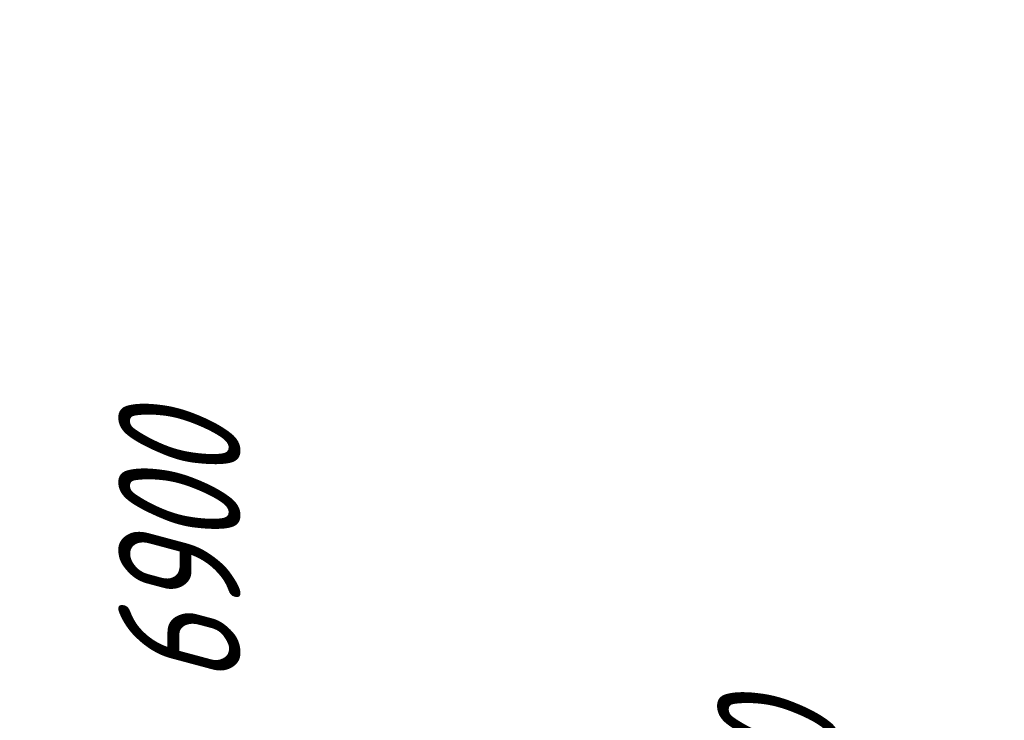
# Model space of a CAD drawing. Header units: millimetres. Extents: x 0 to 594, y 0 to 420.
# Tile 3 of 50: x 66 to 94, y 131 to 151. Entities that reach past the tile are written whole.
import ezdxf

# ---------------------------------------------------------------- set-up
doc = ezdxf.new("R2010")
doc.units = ezdxf.units.MM
doc.linetypes.add('K5LT_BASIC', pattern=[0])
doc.linetypes.add('K5LT_THIN', pattern=[0])
doc.styles.add('KDIMTEXTSTYLE', font='GOST_AU.SHX', dxfattribs={"width": 0.96, "oblique": 15, "height": 5})
doc.dimstyles.new('KDIMSTYLE (0.03)', dxfattribs={"dimtxt": 5, "dimasz": 1, "dimexe": 2, "dimexo": 0, "dimgap": 1, "dimtad": 1, "dimlfac": 40, "dimtxsty": 'KDIMTEXTSTYLE', "dimsah": 1, "dimcen": 0, "dimdle": 1, "dimadec": 0, "dimazin": 0, "dimtfac": 0.667, "dimtmove": 0, "dimatfit": 3, "dimfxl": 1, "dimtvp": 1, "dimtfill": 1, "dimtolj": 1, "dimtzin": 0, "dimarcsym": 0})

# ---------------------------------------------------------------- blocks, each defined once
blk = doc.blocks.new('KDIMARROW_03')
at = {"color": 0, "linetype": 'K5LT_BASIC', "lineweight": 40}
blk.add_line((-1.061, -1.061), (1.061, 1.061), dxfattribs=at)
at = {"color": 0, "linetype": 'K5LT_THIN', "lineweight": 18}
for q in [(-1, 0), (2, 0)]:
    blk.add_line((0, 0), q, dxfattribs=at)

msp = doc.modelspace()

# ---------------------------------------------------------------- dimensions: what is measured, and where the dimension line sits
at = {"color": 5, "true_color": 0x0000ff}
for base, p1, p2, location in [((70.69349, 221.62805), (95.1684, 49.12805), (95.1684, 221.62805), (70.69349, 135.62805)), ((87.84465, 205.37805), (95.1684, 49.12805), (95.1684, 205.37805), (87.84465, 127.37805)), ((81.43094, 154.12805), (114.91218, 49.12805), (94.32234, 154.12805), (81.43094, 101.12805))]:
    msp.add_linear_dim(base=base, p1=p1, p2=p2, angle=90, location=location, dimstyle='KDIMSTYLE (0.03)', override={"dimexo": 2, "dimpost": '\\H3.5;\\W0.96;\\Q15;<>', "dimblk1": 'KDIMARROW_03', "dimblk2": 'KDIMARROW_03', "dimse1": 0, "dimse2": 0, "dimclrt": 7, "dimtolj": 1}, dxfattribs=at).render()

doc.saveas('drawing.dxf')
